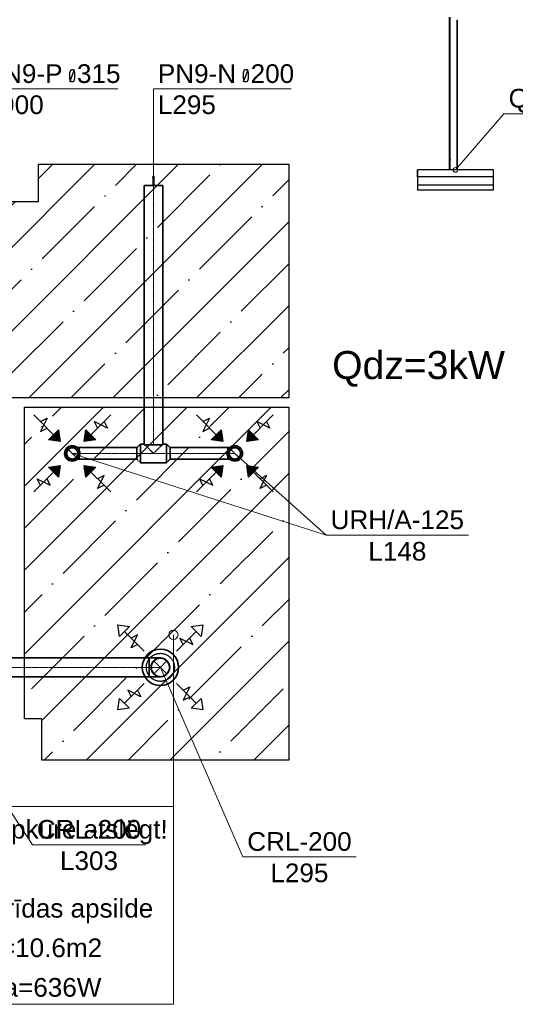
# Model space of a CAD drawing. Header units: millimetres. Extents: x -134161 to 355560, y -27497 to 30328.
# Tile 39 of 95: x -77832 to -72524, y -2367 to 8173. Entities that reach past the tile are written whole.
import ezdxf

# ---------------------------------------------------------------- set-up
doc = ezdxf.new("R2010")
doc.units = ezdxf.units.MM
for name, pattern in [('CenterLine', [17.2, 13, -2, 0.2, -2]), ('HIDDEN', [9.525, 6.35, -3.175]), ('UnderCeiling', [6.7, 4.2, -1, 0.5, -1])]:
    doc.linetypes.add(name, pattern=pattern)
doc.layers.add('AVK-A_uzdevums', color=1, linetype='CONTINUOUS', lineweight=30)
doc.layers.add('AVK-K_uzdevums', color=6, linetype='CONTINUOUS', lineweight=30)
for name, color, linetype in [('Dz1-Atpakalgaita', 7, 'CONTINUOUS'), ('Dz1-Fenkoils', 7, 'CONTINUOUS'), ('Dz1-Radiators', 7, 'CONTINUOUS'), ('Dz1-Teksts-', 7, 'CONTINUOUS'), ('Dz1-Turpgaita', 7, 'CONTINUOUS'), ('Vent-PN8-P-Plusmas bulta', 7, 'CONTINUOUS'), ('Vent-PN9-N', 7, 'CONTINUOUS'), ('Vent-PN9-N-Iekarta', 7, 'CONTINUOUS'), ('Vent-PN9-N-Plusmas bulta', 7, 'CONTINUOUS'), ('Vent-PN9-N-Teksts-', 7, 'CONTINUOUS'), ('Vent-PN9-P', 7, 'CONTINUOUS'), ('Vent-PN9-P-Iekarta', 7, 'CONTINUOUS'), ('Vent-PN9-P-Teksts-', 7, 'CONTINUOUS')]:
    doc.layers.add(name, color=color, linetype=linetype)
doc.styles.add('Arial', font='arial.ttf', dxfattribs={"height": 187.5})
doc.styles.add('PBL', font='arial.ttf')
pattern_1 = [(45, (-132147.1, 0), (-449.013, 449.013), []), (45, (-131698.1, 0), (-449.013, 449.013), [793.75, -158.75, 0, -158.75])]

# ---------------------------------------------------------------- blocks, each defined once
blk = doc.blocks.new('*U127')
at = {"layer": 'Vent-PN9-N-Teksts-', "color": 7, "linetype": 'Continuous', "lineweight": 15}
for p, q in [((56619, 3530, 2300), (57598, 2655, 2300)), ((57598, 2655, 2300), (59121, 2655, 2300))]:
    blk.add_line(p, q, dxfattribs=at)
at = {"layer": 'Vent-PN9-N-Teksts-', "color": 7, "linetype": 'Continuous', "lineweight": 25, "style": 'Arial'}
for s, p in [('URH/A-125', (57645, 2720, 2300)), ('L148', (58049, 2383, 2300))]:
    blk.add_text(s, height=200, dxfattribs=at).set_placement(p)
blk = doc.blocks.new('*U128')
at = {"layer": 'Vent-PN9-N-Teksts-', "color": 7, "linetype": 'Continuous', "lineweight": 15}
for p, q in [((54878, 3530, 2300), (57598, 2655, 2300)), ((57598, 2655, 2300), (59121, 2655, 2300))]:
    blk.add_line(p, q, dxfattribs=at)
at = {"layer": 'Vent-PN9-N-Teksts-', "color": 7, "linetype": 'Continuous', "lineweight": 25, "style": 'Arial'}
for s, p in [('URH/A-125', (57645, 2720, 2300)), ('L148', (58049, 2383, 2300))]:
    blk.add_text(s, height=200, dxfattribs=at).set_placement(p)
blk = doc.blocks.new('*U189')
at = {"layer": 'Vent-PN9-P-Teksts-', "color": 7, "linetype": 'Continuous', "lineweight": 15}
for p, q in [((53204, 1240, 2300), (54451, -659, 2300)), ((54451, -659, 2300), (55664, -659, 2300))]:
    blk.add_line(p, q, dxfattribs=at)
at = {"layer": 'Vent-PN9-P-Teksts-', "color": 7, "linetype": 'Continuous', "lineweight": 25, "style": 'Arial'}
for s, p in [('CRL-200', (54499, -594, 2300)), ('L303', (54747, -930, 2300))]:
    blk.add_text(s, height=200, dxfattribs=at).set_placement(p)
blk = doc.blocks.new('*U190')
at = {"layer": 'Vent-PN9-P-Teksts-', "color": 7, "linetype": 'Continuous', "lineweight": 15}
for p, q in [((55822, 1240, 2300), (56704, -789, 2300)), ((56704, -789, 2300), (57917, -789, 2300))]:
    blk.add_line(p, q, dxfattribs=at)
at = {"layer": 'Vent-PN9-P-Teksts-', "color": 7, "linetype": 'Continuous', "lineweight": 25, "style": 'Arial'}
for s, p in [('CRL-200', (56752, -724, 2300)), ('L295', (57000, -1060, 2300))]:
    blk.add_text(s, height=200, dxfattribs=at).set_placement(p)
blk = doc.blocks.new('*U359')
at = {"layer": 'Vent-PN9-P-Teksts-', "color": 7, "linetype": 'Continuous', "lineweight": 25}
for p, q in [((54852, 7607, 2700), (54865, 7641, 2700)), ((54852, 7507, 2700), (54904, 7640, 2700)), ((54852, 7540, 2700), (54852, 7607, 2700)), ((54865, 7641, 2700), (54891, 7641, 2700)), ((54891, 7641, 2700), (54904, 7607, 2700)), ((54904, 7607, 2700), (54904, 7540, 2700)), ((54865, 7507, 2700), (54852, 7540, 2700)), ((54891, 7507, 2700), (54865, 7507, 2700)), ((54904, 7540, 2700), (54891, 7507, 2700))]:
    blk.add_line(p, q, dxfattribs=at)
at = {"layer": 'Vent-PN9-P-Teksts-', "color": 7, "linetype": 'Continuous', "lineweight": 15}
for p, q in [((53905, 6399, 2700), (53905, 7432, 2700)), ((53905, 7432, 2700), (55365, 7432, 2700))]:
    blk.add_line(p, q, dxfattribs=at)
at = {"layer": 'Vent-PN9-P-Teksts-', "color": 7, "linetype": 'Continuous', "lineweight": 25, "style": 'Arial'}
for s, p in [('PN9-P  315', (53951, 7496, 2700)), ('L900', (53951, 7163, 2700))]:
    blk.add_text(s, height=200, dxfattribs=at).set_placement(p)
blk = doc.blocks.new('*U366')
at = {"layer": 'Vent-PN9-P', "color": 5, "linetype": 'UnderCeiling', "lineweight": 35}
for p, q in [((54182, 1340, 2700), (55702, 1340, 2700)), ((54182, 1140, 2700), (55702, 1140, 2700))]:
    blk.add_line(p, q, dxfattribs=at)
at = {"layer": 'Vent-PN9-P', "color": 7, "linetype": 'CenterLine', "lineweight": 18}
blk.add_line((54182, 1240, 2700), (55702, 1240, 2700), dxfattribs=at)
blk = doc.blocks.new('*U368')
at = {"layer": 'Vent-PN8-P-Plusmas bulta', "color": 7, "linetype": 'Continuous', "lineweight": 25}
for p, q in [((55384, 1571, 2195), (55366, 1695, 2195)), ((55366, 1695, 2195), (55490, 1677, 2195)), ((55384, 1571, 2195), (55366, 1695, 2195)), ((55366, 1695, 2195), (55490, 1677, 2195)), ((56153, 1677, 2195), (56277, 1695, 2195)), ((56153, 1677, 2195), (56277, 1695, 2195)), ((56277, 1695, 2195), (56259, 1571, 2195)), ((56277, 1695, 2195), (56259, 1571, 2195)), ((55490, 1677, 2195), (55384, 1571, 2195)), ((55649, 1412, 2195), (55437, 1624, 2195)), ((55508, 1448, 2195), (55578, 1589, 2195)), ((55578, 1589, 2195), (55508, 1554, 2195)), ((55994, 1412, 2195), (56206, 1624, 2195)), ((56259, 1571, 2195), (56153, 1677, 2195)), ((55578, 1483, 2195), (55508, 1448, 2195)), ((56065, 1483, 2195), (56030, 1554, 2195)), ((56030, 1554, 2195), (56171, 1483, 2195)), ((56171, 1483, 2195), (56136, 1554, 2195)), ((55649, 1067, 2195), (55437, 855, 2195)), ((55994, 1067, 2195), (56206, 855, 2195)), ((55614, 926, 2195), (55472, 996, 2195)), ((55472, 996, 2195), (55508, 926, 2195)), ((55578, 996, 2195), (55614, 926, 2195)), ((56065, 996, 2195), (56136, 1032, 2195)), ((56136, 1032, 2195), (56065, 890, 2195)), ((55366, 784, 2195), (55384, 908, 2195)), ((55366, 784, 2195), (55384, 908, 2195)), ((55384, 908, 2195), (55490, 802, 2195)), ((56065, 890, 2195), (56136, 926, 2195)), ((56153, 802, 2195), (56259, 908, 2195)), ((56259, 908, 2195), (56277, 784, 2195)), ((56259, 908, 2195), (56277, 784, 2195)), ((55490, 802, 2195), (55366, 784, 2195)), ((55490, 802, 2195), (55366, 784, 2195)), ((56277, 784, 2195), (56153, 802, 2195)), ((56277, 784, 2195), (56153, 802, 2195))]:
    blk.add_line(p, q, dxfattribs=at)
blk = doc.blocks.new('*U369')
at = {"layer": 'Vent-PN9-P-Iekarta', "color": 5, "linetype": 'Continuous', "lineweight": 35}
for p, q in [((55722, 1240, 2240), (55729, 1278, 2240)), ((55729, 1278, 2240), (55751, 1310, 2240)), ((55751, 1310, 2240), (55783, 1332, 2240)), ((55783, 1332, 2240), (55822, 1340, 2240)), ((55822, 1340, 2240), (55860, 1332, 2240)), ((55860, 1332, 2240), (55892, 1310, 2240)), ((55892, 1310, 2240), (55914, 1278, 2240)), ((55914, 1278, 2240), (55922, 1240, 2240)), ((55729, 1201, 2240), (55722, 1240, 2240)), ((55751, 1169, 2240), (55729, 1201, 2240)), ((55783, 1147, 2240), (55751, 1169, 2240)), ((55892, 1169, 2240), (55860, 1147, 2240)), ((55914, 1201, 2240), (55892, 1169, 2240)), ((55922, 1240, 2240), (55914, 1201, 2240)), ((55822, 1140, 2240), (55783, 1147, 2240)), ((55860, 1147, 2240), (55822, 1140, 2240))]:
    blk.add_line(p, q, dxfattribs=at)
for centre, radius in [((55822, 1240, 2228), 194), ((55822, 1240, 2300), 100), ((55822, 1240, 2240), 2.5)]:
    blk.add_circle(centre, radius, dxfattribs=at)
at = {"layer": 'Vent-PN9-P-Iekarta', "color": 7, "linetype": 'HIDDEN', "lineweight": -3}
blk.add_circle((55822, 1240, 2190), 150, dxfattribs=at)
blk = doc.blocks.new('*U370')
at = {"layer": 'Vent-PN9-P', "color": 7, "linetype": 'Continuous', "lineweight": -3}
blk.add_line((55822, 1240, 2330), (55822, 1240, 2329), dxfattribs=at)
blk = doc.blocks.new('*U371')
at = {"layer": 'Vent-PN9-P', "color": 7, "linetype": 'UnderCeiling', "lineweight": 18}
for p, q in [((55751, 1310, 2580), (55892, 1169, 2580)), ((55892, 1310, 2580), (55751, 1169, 2580))]:
    blk.add_line(p, q, dxfattribs=at)
at = {"layer": 'Vent-PN9-P', "color": 5, "linetype": 'UnderCeiling', "lineweight": 35, "extrusion": (-1, 0, 0)}
blk.add_ellipse((55702, 1240, 2700), major_axis=(0, -100), ratio=1, start_param=0, end_param=3.141593, dxfattribs=at)
at = {"layer": 'Vent-PN9-P', "color": 5, "linetype": 'UnderCeiling', "lineweight": 35, "extrusion": (0, -1, 0)}
for centre in [(55702, 1340, 2580), (55702, 1140, 2580)]:
    blk.add_ellipse(centre, major_axis=(120, 0), ratio=1, start_param=0, end_param=1.570796, dxfattribs=at)
at = {"layer": 'Vent-PN9-P', "color": 7, "linetype": 'HIDDEN', "lineweight": -3, "extrusion": (0, 0, -1)}
blk.add_ellipse((55822, 1240, 2580), major_axis=(0, -100), ratio=1, start_param=0, end_param=3.141593, dxfattribs=at)
at = {"layer": 'Vent-PN9-P', "color": 5, "linetype": 'UnderCeiling', "lineweight": 35, "extrusion": (0, 0, -1)}
blk.add_ellipse((55822, 1240, 2580), major_axis=(0, 100), ratio=1, start_param=0, end_param=3.141593, dxfattribs=at)
at = {"layer": 'Vent-PN9-P', "color": 7, "linetype": 'CenterLine', "lineweight": 18, "extrusion": (0, -1, 0)}
blk.add_ellipse((55702, 1240, 2580), major_axis=(120, 0), ratio=1, start_param=0, end_param=1.570796, dxfattribs=at)
blk = doc.blocks.new('*U456')
at = {"layer": 'Vent-PN9-N-Plusmas bulta', "linetype": 'Continuous', "lineweight": 25}
for points in [[(54731, 3783), (54749, 3659), (54625, 3677)], [(55131, 3677), (55007, 3659), (55025, 3783)], [(54625, 3383), (54749, 3401), (54731, 3277)], [(55025, 3277), (55007, 3401), (55131, 3383)]]:
    blk.add_hatch(color=7, dxfattribs=at).paths.add_polyline_path(points, flags=0)
at = {"layer": 'Vent-PN9-N-Plusmas bulta', "color": 7, "linetype": 'Continuous', "lineweight": 25}
for p, q in [((54749, 3659, 2237), (54466, 3942, 2237)), ((54537, 3871, 2237), (54608, 3906, 2237)), ((54608, 3906, 2237), (54537, 3765, 2237)), ((55007, 3659, 2237), (55290, 3942, 2237)), ((54537, 3765, 2237), (54608, 3800, 2237)), ((55255, 3800, 2237), (55113, 3871, 2237)), ((55113, 3871, 2237), (55148, 3800, 2237)), ((55219, 3871, 2237), (55255, 3800, 2237)), ((54731, 3783, 2237), (54749, 3659, 2237)), ((55007, 3659, 2237), (55025, 3783, 2237)), ((54749, 3659, 2237), (54625, 3677, 2237)), ((55131, 3677, 2237), (55007, 3659, 2237)), ((54749, 3401, 2237), (54466, 3118, 2237)), ((54625, 3383, 2237), (54749, 3401, 2237)), ((54749, 3401, 2237), (54731, 3277, 2237)), ((55007, 3401, 2237), (55290, 3118, 2237)), ((55025, 3277, 2237), (55007, 3401, 2237)), ((55007, 3401, 2237), (55131, 3383, 2237)), ((55148, 3153, 2237), (55219, 3295, 2237)), ((55219, 3295, 2237), (55148, 3259, 2237)), ((54537, 3189, 2237), (54501, 3259, 2237)), ((54501, 3259, 2237), (54643, 3189, 2237)), ((54643, 3189, 2237), (54608, 3259, 2237)), ((55219, 3189, 2237), (55148, 3153, 2237))]:
    blk.add_line(p, q, dxfattribs=at)
for points in [[(54731, 3783, 2237), (54749, 3659, 2237), (54625, 3677, 2237)], [(55131, 3677, 2237), (55007, 3659, 2237), (55025, 3783, 2237)], [(54625, 3383, 2237), (54749, 3401, 2237), (54731, 3277, 2237)], [(55025, 3277, 2237), (55007, 3401, 2237), (55131, 3383, 2237)]]:
    blk.add_3dface(points, dxfattribs=at)
blk = doc.blocks.new('*U457')
at = {"layer": 'Vent-PN9-N-Plusmas bulta', "linetype": 'Continuous', "lineweight": 25}
for points in [[(56472, 3783), (56490, 3659), (56366, 3677)], [(56871, 3677), (56748, 3659), (56765, 3783)], [(56366, 3383), (56490, 3401), (56472, 3277)], [(56765, 3277), (56748, 3401), (56871, 3383)]]:
    blk.add_hatch(color=7, dxfattribs=at).paths.add_polyline_path(points, flags=0)
at = {"layer": 'Vent-PN9-N-Plusmas bulta', "color": 7, "linetype": 'Continuous', "lineweight": 25}
for p, q in [((56490, 3659, 2237), (56207, 3942, 2237)), ((56277, 3871, 2237), (56348, 3906, 2237)), ((56348, 3906, 2237), (56277, 3765, 2237)), ((56748, 3659, 2237), (57031, 3942, 2237)), ((56277, 3765, 2237), (56348, 3800, 2237)), ((56995, 3800, 2237), (56854, 3871, 2237)), ((56854, 3871, 2237), (56889, 3800, 2237)), ((56960, 3871, 2237), (56995, 3800, 2237)), ((56472, 3783, 2237), (56490, 3659, 2237)), ((56748, 3659, 2237), (56765, 3783, 2237)), ((56490, 3659, 2237), (56366, 3677, 2237)), ((56871, 3677, 2237), (56748, 3659, 2237)), ((56490, 3401, 2237), (56207, 3118, 2237)), ((56366, 3383, 2237), (56490, 3401, 2237)), ((56490, 3401, 2237), (56472, 3277, 2237)), ((56748, 3401, 2237), (57031, 3118, 2237)), ((56765, 3277, 2237), (56748, 3401, 2237)), ((56748, 3401, 2237), (56871, 3383, 2237)), ((56889, 3153, 2237), (56960, 3295, 2237)), ((56960, 3295, 2237), (56889, 3259, 2237)), ((56277, 3189, 2237), (56242, 3259, 2237)), ((56242, 3259, 2237), (56384, 3189, 2237)), ((56384, 3189, 2237), (56348, 3259, 2237)), ((56960, 3189, 2237), (56889, 3153, 2237))]:
    blk.add_line(p, q, dxfattribs=at)
for points in [[(56472, 3783, 2237), (56490, 3659, 2237), (56366, 3677, 2237)], [(56871, 3677, 2237), (56748, 3659, 2237), (56765, 3783, 2237)], [(56366, 3383, 2237), (56490, 3401, 2237), (56472, 3277, 2237)], [(56765, 3277, 2237), (56748, 3401, 2237), (56871, 3383, 2237)]]:
    blk.add_3dface(points, dxfattribs=at)
blk = doc.blocks.new('*U458')
at = {"layer": 'Vent-PN9-N-Teksts-', "color": 7, "linetype": 'Continuous', "lineweight": 25}
for p, q in [((56711, 7607, 2700), (56723, 7641, 2700)), ((56711, 7507, 2700), (56763, 7640, 2700)), ((56711, 7540, 2700), (56711, 7607, 2700)), ((56723, 7641, 2700), (56750, 7641, 2700)), ((56750, 7641, 2700), (56763, 7607, 2700)), ((56763, 7607, 2700), (56763, 7540, 2700)), ((56723, 7507, 2700), (56711, 7540, 2700)), ((56750, 7507, 2700), (56723, 7507, 2700)), ((56763, 7540, 2700), (56750, 7507, 2700))]:
    blk.add_line(p, q, dxfattribs=at)
at = {"layer": 'Vent-PN9-N-Teksts-', "color": 7, "linetype": 'Continuous', "lineweight": 15}
for p, q in [((55748, 6399, 2700), (55748, 7432, 2700)), ((55748, 7432, 2700), (57224, 7432, 2700))]:
    blk.add_line(p, q, dxfattribs=at)
at = {"layer": 'Vent-PN9-N-Teksts-', "color": 7, "linetype": 'Continuous', "lineweight": 25, "style": 'Arial'}
for s, p in [('PN9-N  200', (55795, 7496, 2700)), ('L295', (55795, 7163, 2700))]:
    blk.add_text(s, height=200, dxfattribs=at).set_placement(p)
blk = doc.blocks.new('*U459')
at = {"layer": 'Vent-PN9-N', "color": 1, "linetype": 'UnderCeiling', "lineweight": 35}
for p, q in [((55888, 3630, 2700), (55925, 3592, 2700)), ((55888, 3430, 2700), (55925, 3467, 2700))]:
    blk.add_line(p, q, dxfattribs=at)
at = {"layer": 'Vent-PN9-N', "color": 7, "linetype": 'CenterLine', "lineweight": 18}
blk.add_line((55888, 3530, 2700), (55925, 3530, 2700), dxfattribs=at)
at = {"layer": 'Vent-PN9-N', "color": 1, "linetype": 'UnderCeiling', "lineweight": 35, "extrusion": (1, 0, 0)}
for centre, major_axis in [((55888, 3530, 2700), (0, 100)), ((55925, 3530, 2700), (0, 62.5))]:
    blk.add_ellipse(centre, major_axis=major_axis, ratio=1, start_param=0, end_param=3.141593, dxfattribs=at)
blk = doc.blocks.new('*U460')
at = {"layer": 'Vent-PN9-N', "color": 1, "linetype": 'UnderCeiling', "lineweight": 35}
for p, q in [((55608, 3630, 2700), (55571, 3592, 2700)), ((55608, 3430, 2700), (55571, 3467, 2700))]:
    blk.add_line(p, q, dxfattribs=at)
at = {"layer": 'Vent-PN9-N', "color": 7, "linetype": 'CenterLine', "lineweight": 18}
blk.add_line((55608, 3530, 2700), (55571, 3530, 2700), dxfattribs=at)
at = {"layer": 'Vent-PN9-N', "color": 1, "linetype": 'UnderCeiling', "lineweight": 35, "extrusion": (-1, 0, 0)}
for centre, major_axis in [((55571, 3530, 2700), (0, -62.5)), ((55608, 3530, 2700), (0, -100))]:
    blk.add_ellipse(centre, major_axis=major_axis, ratio=1, start_param=0, end_param=3.141593, dxfattribs=at)
blk = doc.blocks.new('*U461')
at = {"layer": 'Vent-PN9-N', "color": 1, "linetype": 'Continuous', "lineweight": 35}
for p, q in [((55748, 6499, 2700), (55739, 6479, 2700)), ((55739, 6479, 2700), (55745, 6479, 2700)), ((55745, 6479, 2700), (55745, 6399, 2700)), ((55757, 6479, 2700), (55748, 6499, 2700)), ((55751, 6399, 2700), (55751, 6479, 2700)), ((55751, 6479, 2700), (55757, 6479, 2700)), ((55848, 6399, 2700), (55648, 6399, 2700)), ((55745, 6399, 2700), (55751, 6399, 2700))]:
    blk.add_line(p, q, dxfattribs=at)
blk = doc.blocks.new('*U462')
at = {"layer": 'Vent-PN9-N', "color": 1, "linetype": 'UnderCeiling', "lineweight": 35}
for p, q in [((55648, 3622, 2700), (55648, 6399, 2700)), ((55848, 3622, 2700), (55848, 6399, 2700))]:
    blk.add_line(p, q, dxfattribs=at)
at = {"layer": 'Vent-PN9-N', "color": 7, "linetype": 'CenterLine', "lineweight": 18}
blk.add_line((55748, 3622, 2700), (55748, 6399, 2700), dxfattribs=at)
blk = doc.blocks.new('*U463')
at = {"layer": 'Vent-PN9-N', "color": 1, "linetype": 'UnderCeiling', "lineweight": 35}
for p, q in [((55648, 3630, 2700), (55608, 3630, 2700)), ((55649, 3629, 2702), (55656, 3622, 2738)), ((55656, 3622, 2738), (55678, 3601, 2771)), ((55678, 3601, 2771), (55710, 3568, 2792)), ((55787, 3568, 2792), (55819, 3601, 2771)), ((55819, 3601, 2771), (55841, 3622, 2738)), ((55841, 3622, 2738), (55848, 3629, 2702)), ((55888, 3630, 2700), (55848, 3630, 2700)), ((55710, 3568, 2792), (55748, 3530, 2800)), ((55748, 3530, 2800), (55787, 3568, 2792)), ((55888, 3430, 2700), (55608, 3430, 2700))]:
    blk.add_line(p, q, dxfattribs=at)
at = {"layer": 'Vent-PN9-N', "color": 7, "linetype": 'CenterLine', "lineweight": 18}
blk.add_line((55888, 3530, 2700), (55608, 3530, 2700), dxfattribs=at)
at = {"layer": 'Vent-PN9-N', "color": 1, "linetype": 'UnderCeiling', "lineweight": 35}
blk.add_ellipse((55641, 3637, 2700), major_axis=(0, -7.5), ratio=1, start_param=0, end_param=1.570796, dxfattribs=at)
at = {"layer": 'Vent-PN9-N', "color": 1, "linetype": 'UnderCeiling', "lineweight": 35, "extrusion": (0, 1, 0)}
blk.add_ellipse((55748, 3622, 2700), major_axis=(-100, 0), ratio=1, start_param=0, end_param=3.141593, dxfattribs=at)
at = {"layer": 'Vent-PN9-N', "color": 1, "linetype": 'UnderCeiling', "lineweight": 35, "extrusion": (0, 0, -1)}
blk.add_ellipse((55856, 3637, 2700), major_axis=(0, -7.5), ratio=1, start_param=0, end_param=1.570796, dxfattribs=at)
blk = doc.blocks.new('*U464')
at = {"layer": 'Vent-PN9-N', "color": 1, "linetype": 'UnderCeiling', "lineweight": 35}
for p, q in [((55925, 3592, 2700), (56544, 3592, 2700)), ((55925, 3467, 2700), (56544, 3467, 2700))]:
    blk.add_line(p, q, dxfattribs=at)
at = {"layer": 'Vent-PN9-N', "color": 7, "linetype": 'CenterLine', "lineweight": 18}
blk.add_line((55925, 3530, 2700), (56544, 3530, 2700), dxfattribs=at)
blk = doc.blocks.new('*U465')
at = {"layer": 'Vent-PN9-N-Iekarta', "color": 1, "linetype": 'Continuous', "lineweight": 35}
for centre, radius in [((56619, 3530, 2300), 82.5), ((56619, 3530, 2287), 80), ((56619, 3530, 2289), 62.5), ((56619, 3530, 2300), 60.5)]:
    blk.add_circle(centre, radius, dxfattribs=at)
blk = doc.blocks.new('*U466')
at = {"layer": 'Vent-PN9-N', "color": 7, "linetype": 'Continuous', "lineweight": -3}
blk.add_line((56619, 3530, 2550), (56619, 3530, 2549), dxfattribs=at)
blk = doc.blocks.new('*U467')
at = {"layer": 'Vent-PN9-N-Iekarta', "color": 1, "linetype": 'Continuous', "lineweight": 35}
for centre, radius in [((54878, 3530, 2300), 82.5), ((54878, 3530, 2287), 80), ((54878, 3530, 2289), 62.5), ((54878, 3530, 2300), 60.5)]:
    blk.add_circle(centre, radius, dxfattribs=at)
blk = doc.blocks.new('*U468')
at = {"layer": 'Vent-PN9-N', "color": 7, "linetype": 'UnderCeiling', "lineweight": 18}
blk.add_line((56574, 3574, 2625), (56663, 3486, 2625), dxfattribs=at)
at = {"layer": 'Vent-PN9-N', "color": 1, "linetype": 'UnderCeiling', "lineweight": 35, "extrusion": (-1, 0, 0)}
blk.add_ellipse((56544, 3530, 2700), major_axis=(0, -62.5), ratio=1, start_param=0, end_param=3.141593, dxfattribs=at)
at = {"layer": 'Vent-PN9-N', "color": 1, "linetype": 'UnderCeiling', "lineweight": 35, "extrusion": (0, 1, 0)}
for centre in [(56544, 3592, 2625), (56544, 3467, 2625)]:
    blk.add_ellipse(centre, major_axis=(0, 0, 75), ratio=1, start_param=0, end_param=1.570796, dxfattribs=at)
at = {"layer": 'Vent-PN9-N', "color": 7, "linetype": 'HIDDEN', "lineweight": -3, "extrusion": (0, 0, -1)}
blk.add_ellipse((56619, 3530, 2625), major_axis=(0, -62.5), ratio=1, start_param=0, end_param=3.141593, dxfattribs=at)
at = {"layer": 'Vent-PN9-N', "color": 1, "linetype": 'UnderCeiling', "lineweight": 35, "extrusion": (0, 0, -1)}
blk.add_ellipse((56619, 3530, 2625), major_axis=(0, 62.5), ratio=1, start_param=0, end_param=3.141593, dxfattribs=at)
at = {"layer": 'Vent-PN9-N', "color": 7, "linetype": 'CenterLine', "lineweight": 18, "extrusion": (0, 1, 0)}
blk.add_ellipse((56544, 3530, 2625), major_axis=(0, 0, 75), ratio=1, start_param=0, end_param=1.570796, dxfattribs=at)
blk = doc.blocks.new('*U469')
at = {"layer": 'Vent-PN9-N', "color": 1, "linetype": 'UnderCeiling', "lineweight": 35}
for p, q in [((54953, 3592, 2700), (55571, 3592, 2700)), ((54953, 3467, 2700), (55571, 3467, 2700))]:
    blk.add_line(p, q, dxfattribs=at)
at = {"layer": 'Vent-PN9-N', "color": 7, "linetype": 'CenterLine', "lineweight": 18}
blk.add_line((54953, 3530, 2700), (55571, 3530, 2700), dxfattribs=at)
blk = doc.blocks.new('*U470')
at = {"layer": 'Vent-PN9-N', "color": 7, "linetype": 'UnderCeiling', "lineweight": 18}
blk.add_line((54922, 3486, 2625), (54834, 3574, 2625), dxfattribs=at)
at = {"layer": 'Vent-PN9-N', "color": 1, "linetype": 'UnderCeiling', "lineweight": 35, "extrusion": (0, 0, -1)}
blk.add_ellipse((54878, 3530, 2625), major_axis=(0, -62.5), ratio=1, start_param=0, end_param=3.141593, dxfattribs=at)
at = {"layer": 'Vent-PN9-N', "color": 7, "linetype": 'HIDDEN', "lineweight": -3, "extrusion": (0, 0, -1)}
blk.add_ellipse((54878, 3530, 2625), major_axis=(0, 62.5), ratio=1, start_param=0, end_param=3.141593, dxfattribs=at)
at = {"layer": 'Vent-PN9-N', "color": 1, "linetype": 'UnderCeiling', "lineweight": 35, "extrusion": (0, 1, 0)}
for centre in [(54953, 3592, 2625), (54953, 3467, 2625)]:
    blk.add_ellipse(centre, major_axis=(-75, 0), ratio=1, start_param=0, end_param=1.570796, dxfattribs=at)
at = {"layer": 'Vent-PN9-N', "color": 1, "linetype": 'UnderCeiling', "lineweight": 35, "extrusion": (1, 0, 0)}
blk.add_ellipse((54953, 3530, 2700), major_axis=(0, 62.5), ratio=1, start_param=0, end_param=3.141593, dxfattribs=at)
at = {"layer": 'Vent-PN9-N', "color": 7, "linetype": 'CenterLine', "lineweight": 18, "extrusion": (0, 1, 0)}
blk.add_ellipse((54953, 3530, 2625), major_axis=(-75, 0), ratio=1, start_param=0, end_param=1.570796, dxfattribs=at)
blk = doc.blocks.new('*U471')
at = {"layer": 'Vent-PN9-N', "color": 7, "linetype": 'Continuous', "lineweight": -3}
blk.add_line((54878, 3530, 2550), (54878, 3530, 2549), dxfattribs=at)
blk = doc.blocks.new('*U1012')
at = {"layer": 'Dz1-Teksts-', "color": 7, "linetype": 'Continuous', "lineweight": 0}
for p, q in [((58982, 6565, 2200), (59501, 7164, 2200)), ((59501, 7164, 2200), (61239, 7164, 2200))]:
    blk.add_line(p, q, dxfattribs=at)
at = {"layer": 'Dz1-Teksts-', "color": 7, "linetype": 'Continuous', "lineweight": 0, "extrusion": (0, 0, -1)}
blk.add_circle((-58982, 6565, -2200), 25, dxfattribs=at)
at = {"layer": 'Dz1-Teksts-', "color": 7, "linetype": 'Continuous', "lineweight": 0, "style": 'Arial'}
blk.add_text('Qdz=3000 W', height=200, dxfattribs=at).set_placement((59551, 7233, 2200))
blk = doc.blocks.new('*U1013')
at = {"layer": 'Dz1-Atpakalgaita', "color": 6, "linetype": 'UnderCeiling', "lineweight": 25}
for p, q in [((58917, 6689, 2800), (58917, 8200, 2800)), ((58927, 6689, 2800), (58927, 8200, 2800))]:
    blk.add_line(p, q, dxfattribs=at)
blk = doc.blocks.new('*U1014')
at = {"layer": 'Dz1-Turpgaita', "color": 4, "linetype": 'UnderCeiling', "lineweight": 25}
for p, q in [((58999, 6683, 2800), (58999, 8173, 2800)), ((59005, 6683, 2800), (59005, 8173, 2800))]:
    blk.add_line(p, q, dxfattribs=at)
blk = doc.blocks.new('*U1015')
at = {"layer": 'Dz1-Atpakalgaita', "color": 6, "linetype": 'UnderCeiling', "lineweight": 25, "extrusion": (0, 1, 0)}
blk.add_ellipse((58922, 6689, 2800), major_axis=(-5, 0), ratio=1, start_param=0, end_param=3.141593, dxfattribs=at)
at = {"layer": 'Dz1-Atpakalgaita', "color": 6, "linetype": 'UnderCeiling', "lineweight": 25, "extrusion": (-1, 0, 0)}
for centre in [(58917, 6689, 2785), (58927, 6689, 2785)]:
    blk.add_ellipse(centre, major_axis=(0, -15), ratio=1, start_param=0, end_param=1.570796, dxfattribs=at)
at = {"layer": 'Dz1-Atpakalgaita', "color": 7, "linetype": 'HIDDEN', "lineweight": -3, "extrusion": (0, 0, -1)}
blk.add_ellipse((58922, 6674, 2785), major_axis=(-5, 0), ratio=1, start_param=0, end_param=3.141593, dxfattribs=at)
at = {"layer": 'Dz1-Atpakalgaita', "color": 6, "linetype": 'UnderCeiling', "lineweight": 25, "extrusion": (0, 0, -1)}
blk.add_ellipse((58922, 6674, 2785), major_axis=(5, 0), ratio=1, start_param=0, end_param=3.141593, dxfattribs=at)
blk = doc.blocks.new('*U1016')
at = {"layer": 'Dz1-Atpakalgaita', "color": 7, "linetype": 'Continuous', "lineweight": -3}
for p, q in [((58922, 6674, 2378), (58922, 6674, 2378)), ((58922, 6674, 2628), (58922, 6674, 2628))]:
    blk.add_line(p, q, dxfattribs=at)
blk = doc.blocks.new('*U1017')
at = {"layer": 'Dz1-Turpgaita', "color": 4, "linetype": 'UnderCeiling', "lineweight": 25, "extrusion": (0, 1, 0)}
blk.add_ellipse((59002, 6683, 2800), major_axis=(-3, 0), ratio=1, start_param=0, end_param=3.141593, dxfattribs=at)
at = {"layer": 'Dz1-Turpgaita', "color": 4, "linetype": 'UnderCeiling', "lineweight": 25, "extrusion": (-1, 0, 0)}
for centre in [(58999, 6683, 2791), (59005, 6683, 2791)]:
    blk.add_ellipse(centre, major_axis=(0, -9), ratio=1, start_param=0, end_param=1.570796, dxfattribs=at)
at = {"layer": 'Dz1-Turpgaita', "color": 7, "linetype": 'HIDDEN', "lineweight": -3, "extrusion": (0, 0, -1)}
blk.add_ellipse((59002, 6674, 2791), major_axis=(-3, 0), ratio=1, start_param=0, end_param=3.141593, dxfattribs=at)
at = {"layer": 'Dz1-Turpgaita', "color": 4, "linetype": 'UnderCeiling', "lineweight": 25, "extrusion": (0, 0, -1)}
blk.add_ellipse((59002, 6674, 2791), major_axis=(3, 0), ratio=1, start_param=0, end_param=3.141593, dxfattribs=at)
blk = doc.blocks.new('*U1018')
at = {"layer": 'Dz1-Turpgaita', "color": 7, "linetype": 'Continuous', "lineweight": -3}
for p, q in [((59002, 6674, 2372), (59002, 6674, 2372)), ((59002, 6674, 2622), (59002, 6674, 2622))]:
    blk.add_line(p, q, dxfattribs=at)
blk = doc.blocks.new('*U1019')
at = {"layer": 'Dz1-Turpgaita', "color": 4, "linetype": 'UnderCeiling', "lineweight": 25, "extrusion": (1, 0, 0)}
for centre in [(58999, 6665, 2122), (59005, 6665, 2122)]:
    blk.add_ellipse(centre, major_axis=(0, 0, -9), ratio=1, start_param=0, end_param=1.570796, dxfattribs=at)
at = {"layer": 'Dz1-Turpgaita', "color": 4, "linetype": 'UnderCeiling', "lineweight": 25, "extrusion": (0, -1, 0)}
blk.add_ellipse((59002, 6665, 2114), major_axis=(3, 0), ratio=1, start_param=0, end_param=3.141593, dxfattribs=at)
blk = doc.blocks.new('*U1020')
at = {"layer": 'Dz1-Turpgaita', "color": 4, "linetype": 'UnderCeiling', "lineweight": 25}
for p, q in [((58999, 6565, 2114), (58999, 6665, 2114)), ((59005, 6565, 2114), (59005, 6665, 2114))]:
    blk.add_line(p, q, dxfattribs=at)
blk = doc.blocks.new('*U1021')
at = {"layer": 'Dz1-Atpakalgaita', "color": 6, "linetype": 'UnderCeiling', "lineweight": 25, "extrusion": (1, 0, 0)}
for centre in [(58917, 6659, 2128), (58927, 6659, 2128)]:
    blk.add_ellipse(centre, major_axis=(0, 0, -15), ratio=1, start_param=0, end_param=1.570796, dxfattribs=at)
at = {"layer": 'Dz1-Atpakalgaita', "color": 6, "linetype": 'UnderCeiling', "lineweight": 25, "extrusion": (0, -1, 0)}
blk.add_ellipse((58922, 6659, 2114), major_axis=(5, 0), ratio=1, start_param=0, end_param=3.141593, dxfattribs=at)
blk = doc.blocks.new('*U1022')
at = {"layer": 'Dz1-Atpakalgaita', "color": 6, "linetype": 'UnderCeiling', "lineweight": 25}
for p, q in [((58917, 6565, 2114), (58917, 6659, 2114)), ((58927, 6565, 2114), (58927, 6659, 2114))]:
    blk.add_line(p, q, dxfattribs=at)
blk = doc.blocks.new('*U1023')
at = {"layer": 'Dz1-Radiators', "color": 7, "linetype": 'Continuous', "lineweight": -3}
blk.add_line((59002, 6565, 2114), (59002, 6565, 2112), dxfattribs=at)
blk = doc.blocks.new('*U1024')
at = {"layer": 'Dz1-Fenkoils', "color": 7, "linetype": 'HIDDEN', "lineweight": -3}
for p, q in [((58574, 6492, 2061), (58574, 6565, 2058)), ((58574, 6565, 2058), (58574, 6565, 2342)), ((59389, 6565, 2342), (59389, 6565, 2058)), ((58574, 6348, 2309), (58574, 6348, 2129)), ((59389, 6348, 2129), (59389, 6348, 2309))]:
    blk.add_line(p, q, dxfattribs=at)
at = {"layer": 'Dz1-Fenkoils', "color": 7, "linetype": 'Continuous', "lineweight": -3}
for p, q in [((59389, 6565, 2342), (58574, 6565, 2342)), ((58574, 6565, 2342), (58574, 6492, 2342)), ((59389, 6492, 2342), (59389, 6565, 2342)), ((59389, 6492, 2342), (58574, 6492, 2342)), ((58574, 6492, 2342), (58574, 6402, 2328)), ((59389, 6402, 2328), (59389, 6492, 2342)), ((59389, 6402, 2328), (58574, 6402, 2328)), ((58574, 6402, 2328), (58574, 6348, 2309)), ((59389, 6348, 2309), (58574, 6348, 2309)), ((59389, 6348, 2309), (59389, 6402, 2328))]:
    blk.add_line(p, q, dxfattribs=at)
blk = doc.blocks.new('*U1111')
at = {"layer": 'AVK-A_uzdevums', "color": 7, "linetype": 'Continuous', "lineweight": 18}
for p, q in [((55961, 1589), (55961, -251)), ((53155, -2367), (53155, -251)), ((53155, -251), (55961, -251)), ((55961, -251), (55961, -2367)), ((55961, -2367), (53155, -2367))]:
    blk.add_line(p, q, dxfattribs=at)
at = {"layer": 'AVK-A_uzdevums', "color": 7, "linetype": 'Continuous', "lineweight": 18, "extrusion": (0, 0, -1)}
blk.add_circle((-55961, 1589), 50, dxfattribs=at)
at = {"layer": 'AVK-A_uzdevums', "color": 7, "linetype": 'Continuous', "lineweight": 25, "style": 'Arial'}
for s, p in [('Esošo apkure atslēgt!', (53214, -593)), ('Zem grīdas apsilde', (53370, -1439)), ('S=10.6m2', (53917, -1862)), ('Qa=636W', (53925, -2286))]:
    blk.add_text(s, height=200, dxfattribs=at).set_placement(p)

msp = doc.modelspace()

# ---------------------------------------------------------------- hatches: boundary and pattern name
at = {"layer": 'AVK-A_uzdevums'}
h = msp.add_hatch(dxfattribs=at)
h.set_pattern_fill('ANSI35', color=256, scale=100)
h.set_pattern_definition(pattern_1)
h.paths.add_polyline_path([(-95416, 6258), (-94887, 6258), (-94887, 6625), (-90530, 6625), (-90530, 6304), (-88868, 6304), (-88868, 6526), (-83841, 6526), (-83841, 6227), (-83439, 6227), (-83439, 6625), (-78031, 6625), (-78031, 6227), (-77629, 6227), (-77629, 6625), (-74951, 6625), (-74951, 4125), (-95416, 4125)])
h = msp.add_hatch(dxfattribs=at)
h.set_pattern_fill('ANSI35', color=256, scale=100)
h.set_pattern_definition(pattern_1)
h.paths.add_polyline_path([(-77781, 4025), (-74951, 4025), (-74951, 247), (-77594, 247), (-77594, 688), (-77781, 688)])

# ---------------------------------------------------------------- linework, layer by layer
for points in [[(-95416, 6258), (-94887, 6258), (-94887, 6625), (-90530, 6625), (-90530, 6304), (-88868, 6304), (-88868, 6526), (-83841, 6526), (-83841, 6227), (-83439, 6227), (-83439, 6625), (-78031, 6625), (-78031, 6227), (-77629, 6227), (-77629, 6625), (-74951, 6625), (-74951, 4125), (-95416, 4125)], [(-77781, 4025), (-74951, 4025), (-74951, 247), (-77594, 247), (-77594, 688), (-77781, 688)]]:
    msp.add_lwpolyline(points, close=True, dxfattribs=at)

# ---------------------------------------------------------------- block references
msp.add_blockref('*U1111', (-132147, 0), dxfattribs=at)
at = {"layer": 'Dz1-Atpakalgaita'}
for name in ['*U1013', '*U1015', '*U1021', '*U1022', '*U1016']:
    msp.add_blockref(name, (-132147, 0), dxfattribs=at)
at = {"layer": 'Dz1-Fenkoils'}
msp.add_blockref('*U1024', (-132147, 0), dxfattribs=at)
at = {"layer": 'Dz1-Radiators'}
msp.add_blockref('*U1023', (-132147, 0), dxfattribs=at)
at = {"layer": 'Dz1-Teksts-'}
msp.add_blockref('*U1012', (-132147, 0), dxfattribs=at)
at = {"layer": 'Dz1-Turpgaita'}
for name in ['*U1014', '*U1017', '*U1019', '*U1020', '*U1018']:
    msp.add_blockref(name, (-132147, 0), dxfattribs=at)
at = {"layer": 'Vent-PN8-P-Plusmas bulta'}
msp.add_blockref('*U368', (-132147, 0), dxfattribs=at)
at = {"layer": 'Vent-PN9-N'}
for name in ['*U461', '*U462', '*U470', '*U469', '*U460', '*U463', '*U459', '*U464', '*U468', '*U471', '*U466']:
    msp.add_blockref(name, (-132147, 0), dxfattribs=at)
at = {"layer": 'Vent-PN9-N-Iekarta'}
for name in ['*U467', '*U465']:
    msp.add_blockref(name, (-132147, 0), dxfattribs=at)
at = {"layer": 'Vent-PN9-N-Plusmas bulta'}
for name in ['*U456', '*U457']:
    msp.add_blockref(name, (-132147, 0), dxfattribs=at)
at = {"layer": 'Vent-PN9-N-Teksts-'}
for name in ['*U458', '*U128', '*U127']:
    msp.add_blockref(name, (-132147, 0), dxfattribs=at)
at = {"layer": 'Vent-PN9-P'}
for name in ['*U366', '*U371', '*U370']:
    msp.add_blockref(name, (-132147, 0), dxfattribs=at)
at = {"layer": 'Vent-PN9-P-Iekarta'}
msp.add_blockref('*U369', (-132147, 0), dxfattribs=at)
at = {"layer": 'Vent-PN9-P-Teksts-'}
for name in ['*U359', '*U189', '*U190']:
    msp.add_blockref(name, (-132147, 0), dxfattribs=at)

# ---------------------------------------------------------------- texts
at = {"layer": 'AVK-K_uzdevums', "insert": (-74486, 4626), "char_height": 300, "width": 1929.17, "attachment_point": 1, "style": 'PBL'}
msp.add_mtext('{\\fArial|b0|i0|c186|p34;Qdz=3kW}', dxfattribs=at)

doc.saveas('drawing.dxf')
